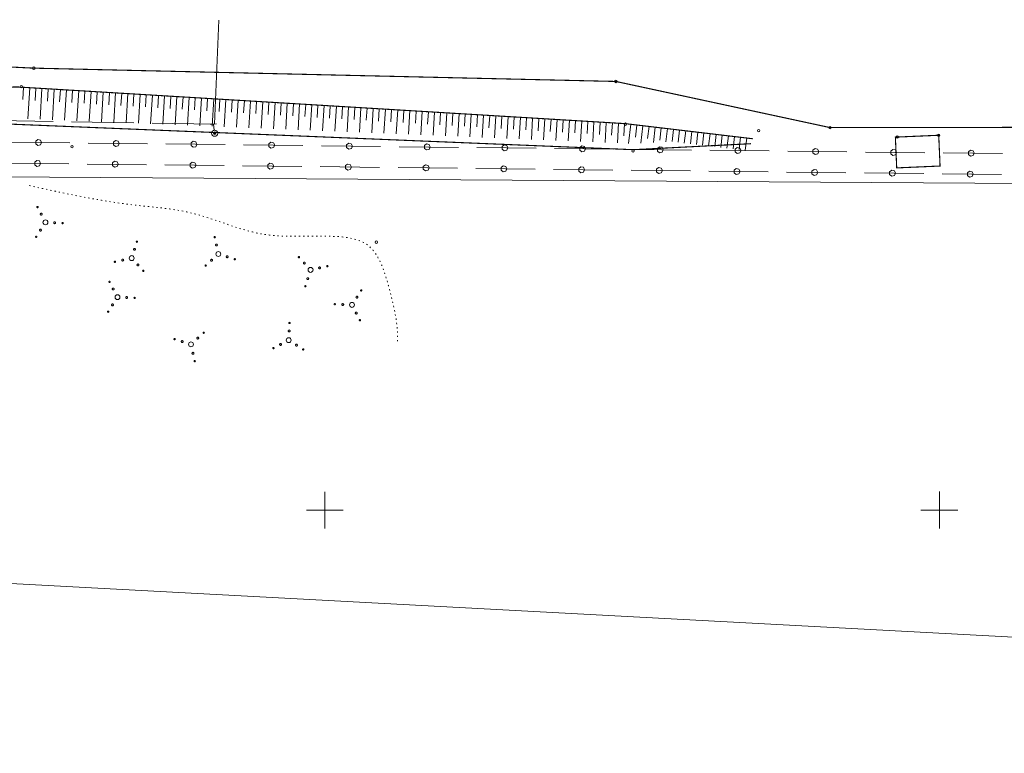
# Model space of a CAD drawing. Header units: millimetres. Extents: x 0 to 1188, y 0 to 841.
# Tile 30 of 76: x 233 to 393, y 511 to 631. Entities that reach past the tile are written whole.
import ezdxf

# ---------------------------------------------------------------- set-up
doc = ezdxf.new("R2010")
doc.units = ezdxf.units.MM
for name, pattern in [('K5LT32789', [0]), ('K5LT32797', [0]), ('K5LT32807', [2, 1, -1]), ('K5LT32814', [0]), ('K5LT32817', [0.7, 0.2, -0.5]), ('K5LT32822', [0]), ('K5LT32824', [0]), ('K5LT32825', [0.95, 0.2, -0.75]), ('K5LT32826', [1, 0.5, -0.5]), ('K5LT32827', [0])]:
    doc.linetypes.add(name, pattern=pattern)
doc.layers.add('Системный слой', color=7, linetype='Continuous')

# ---------------------------------------------------------------- blocks, each defined once
blk = doc.blocks.new('U23')
at = {"layer": 'Системный слой', "color": 6, "linetype": 'K5LT32822', "lineweight": 18, "true_color": 0xff00ff}
for p, q in [((235.62, 607.66), (235.28, 607.38)), ((235.28, 607.38), (235.28, 606.95)), ((236.04, 607.56), (235.62, 607.66)), ((236.23, 607.16), (236.04, 607.56)), ((248.27, 607.51), (247.93, 607.24)), ((248.69, 607.41), (248.27, 607.51)), ((248.88, 607.02), (248.69, 607.41)), ((260.92, 607.36), (260.58, 607.09)), ((261.34, 607.26), (260.92, 607.36)), ((231.17, 607.22), (240.82, 607.11)), ((235.28, 606.95), (235.62, 606.68)), ((235.62, 606.68), (236.05, 606.78)), ((236.05, 606.78), (236.23, 607.16)), ((243.82, 607.07), (253.47, 606.96)), ((247.93, 607.24), (247.93, 606.8)), ((247.93, 606.8), (248.27, 606.53)), ((248.27, 606.53), (248.7, 606.64)), ((248.7, 606.64), (248.88, 607.02)), ((256.47, 606.93), (266.12, 606.82)), ((260.58, 607.09), (260.58, 606.66)), ((260.58, 606.66), (260.92, 606.39)), ((260.92, 606.39), (261.34, 606.49)), ((261.53, 606.87), (261.34, 607.26)), ((261.34, 606.49), (261.53, 606.87)), ((269.12, 606.78), (278.76, 606.67)), ((273.57, 607.22), (273.22, 606.95)), ((273.22, 606.95), (273.23, 606.51)), ((273.23, 606.51), (273.57, 606.24)), ((273.99, 607.12), (273.57, 607.22)), ((273.57, 606.24), (273.99, 606.34)), ((274.18, 606.72), (273.99, 607.12)), ((273.99, 606.34), (274.18, 606.72)), ((281.76, 606.64), (291.41, 606.52)), ((286.21, 607.07), (285.87, 606.8)), ((285.87, 606.8), (285.87, 606.36)), ((285.87, 606.36), (286.22, 606.09)), ((286.64, 606.97), (286.21, 607.07)), ((286.22, 606.09), (286.64, 606.2)), ((286.82, 606.58), (286.64, 606.97)), ((286.64, 606.2), (286.82, 606.58)), ((294.41, 606.49), (304.06, 606.38)), ((298.86, 606.93), (298.52, 606.65)), ((298.52, 606.65), (298.52, 606.22)), ((298.52, 606.22), (298.87, 605.95)), ((299.29, 606.83), (298.86, 606.93)), ((298.87, 605.95), (299.29, 606.05)), ((299.47, 606.43), (299.29, 606.83)), ((299.29, 606.05), (299.47, 606.43)), ((307.06, 606.34), (316.71, 606.23)), ((311.51, 606.78), (311.17, 606.51)), ((311.17, 606.51), (311.17, 606.07)), ((311.17, 606.07), (311.51, 605.8)), ((311.93, 606.68), (311.51, 606.78)), ((311.51, 605.8), (311.94, 605.91)), ((312.12, 606.29), (311.93, 606.68)), ((311.94, 605.91), (312.12, 606.29)), ((319.71, 606.2), (329.36, 606.09)), ((324.16, 606.63), (323.82, 606.36)), ((323.82, 606.36), (323.82, 605.93)), ((323.82, 605.93), (324.16, 605.66)), ((324.58, 606.53), (324.16, 606.63)), ((324.16, 605.66), (324.59, 605.76)), ((324.77, 606.14), (324.58, 606.53)), ((324.59, 605.76), (324.77, 606.14)), ((332.36, 606.05), (342.01, 605.94)), ((336.81, 606.49), (336.47, 606.22)), ((336.47, 606.22), (336.47, 605.78)), ((336.47, 605.78), (336.81, 605.51)), ((337.23, 606.39), (336.81, 606.49)), ((337.42, 605.99), (337.23, 606.39)), ((337.23, 605.61), (337.42, 605.99)), ((345.01, 605.91), (354.65, 605.79)), ((349.46, 606.34), (349.11, 606.07)), ((349.11, 606.07), (349.12, 605.63)), ((349.88, 606.24), (349.46, 606.34)), ((350.07, 605.85), (349.88, 606.24)), ((349.88, 605.47), (350.07, 605.85)), ((357.65, 605.76), (367.3, 605.65)), ((362.1, 606.2), (361.76, 605.92)), ((361.76, 605.92), (361.76, 605.49)), ((362.53, 606.1), (362.1, 606.2)), ((362.71, 605.7), (362.53, 606.1)), ((362.53, 605.32), (362.71, 605.7)), ((374.75, 606.05), (374.41, 605.78)), ((374.41, 605.78), (374.41, 605.34)), ((375.18, 605.95), (374.75, 606.05)), ((375.36, 605.56), (375.18, 605.95)), ((387.4, 605.9), (387.06, 605.63)), ((387.82, 605.8), (387.4, 605.9)), ((388.01, 605.41), (387.82, 605.8)), ((336.81, 605.51), (337.23, 605.61)), ((349.12, 605.63), (349.46, 605.36)), ((349.46, 605.36), (349.88, 605.47)), ((361.76, 605.49), (362.11, 605.22)), ((362.11, 605.22), (362.53, 605.32)), ((370.3, 605.61), (379.95, 605.5)), ((374.41, 605.34), (374.76, 605.07)), ((374.76, 605.07), (375.18, 605.18)), ((375.18, 605.18), (375.36, 605.56)), ((382.95, 605.47), (392.6, 605.36)), ((387.06, 605.63), (387.06, 605.2)), ((387.06, 605.2), (387.4, 604.93)), ((387.4, 604.93), (387.83, 605.03)), ((387.83, 605.03), (388.01, 605.41))]:
    blk.add_line(p, q, dxfattribs=at)
blk = doc.blocks.new('U30')
at = {"layer": 'Системный слой', "color": 11, "linetype": 'K5LT32824', "lineweight": 18, "true_color": 0xff8040}
for p, q in [((147.81, 614.94), (147.84, 616.94)), ((147.84, 616.94), (148.84, 616.93)), ((135.81, 605.67), (136.13, 615.78)), ((136.13, 615.78), (146.28, 615.61)), ((149.27, 615.55), (159.42, 615.38)), ((162.42, 615.32), (172.56, 615.15)), ((187.24, 614.26), (187.27, 616.26)), ((187.27, 616.26), (188.27, 616.24)), ((226.67, 613.57), (226.7, 615.57)), ((226.7, 615.57), (227.7, 615.55)), ((175.56, 615.09), (185.7, 614.92)), ((188.7, 614.86), (198.85, 614.69)), ((201.85, 614.63), (211.99, 614.46)), ((214.99, 614.4), (225.13, 614.23)), ((228.13, 614.17), (238.28, 614)), ((241.28, 613.94), (251.42, 613.77)), ((254.42, 613.71), (264.56, 613.54)), ((135.38, 592.55), (135.71, 602.67)), ((134.96, 579.44), (135.29, 589.56)), ((133.55, 578.03), (133.58, 579.03)), ((135.55, 577.97), (133.55, 578.03)), ((134.54, 566.33), (134.86, 576.44))]:
    blk.add_line(p, q, dxfattribs=at)
blk = doc.blocks.new('U170')
at = {"layer": 'Системный слой', "color": 7, "linetype": 'K5LT32797', "lineweight": 18}
for p, q in [((263.89, 613.51), (264.88, 613.63)), ((264.51, 612.58), (264.38, 613.57))]:
    blk.add_line(p, q, dxfattribs=at)
for radius in [0.5, 0.05]:
    blk.add_circle((264.57, 612.08), radius, dxfattribs=at)
blk = doc.blocks.new('U415')
at = {"layer": 'Системный слой', "color": 7, "linetype": 'K5LT32789', "const_width": 0.18}
for points in [[(235.74, 600.16, 1), (235.73, 599.96, 1)], [(236.34, 599.06, 1), (236.33, 598.76, 1)], [(238.53, 597.66, 1), (238.52, 597.36, 1)], [(236.23, 596.46, 1), (236.21, 596.16, 1)], [(239.83, 597.55, 1), (239.82, 597.35, 1)], [(235.53, 595.32, 1), (235.52, 595.12, 1)]]:
    blk.add_lwpolyline(points, format="xyb", close=True, dxfattribs=at)
at = {"layer": 'Системный слой', "color": 7, "linetype": 'K5LT32797', "lineweight": 18}
blk.add_circle((237.03, 597.58), 0.4, dxfattribs=at)
blk = doc.blocks.new('U416')
at = {"layer": 'Системный слой', "color": 7, "linetype": 'K5LT32789', "const_width": 0.18}
for points in [[(251.98, 594.49, 1), (251.84, 594.36, 1)], [(251.63, 593.29, 1), (251.41, 593.09, 1)], [(248.41, 591.22, 1), (248.26, 591.09, 1)], [(249.71, 591.54, 1), (249.49, 591.33, 1)], [(252.19, 590.75, 1), (251.97, 590.55, 1)], [(253.03, 589.76, 1), (252.88, 589.62, 1)]]:
    blk.add_lwpolyline(points, format="xyb", close=True, dxfattribs=at)
at = {"layer": 'Системный слой', "color": 7, "linetype": 'K5LT32797', "lineweight": 18}
blk.add_circle((251.07, 591.76), 0.4, dxfattribs=at)
blk = doc.blocks.new('U418')
at = {"layer": 'Системный слой', "color": 7, "linetype": 'K5LT32789', "const_width": 0.18}
for points in [[(264.64, 595.09, 1), (264.5, 595.23, 1)], [(264.95, 593.78, 1), (264.75, 594, 1)], [(264.17, 591.3, 1), (263.96, 591.52, 1)], [(266.7, 591.86, 1), (266.5, 592.08, 1)], [(267.91, 591.51, 1), (267.77, 591.65, 1)], [(263.17, 590.46, 1), (263.04, 590.61, 1)]]:
    blk.add_lwpolyline(points, format="xyb", close=True, dxfattribs=at)
at = {"layer": 'Системный слой', "color": 7, "linetype": 'K5LT32797', "lineweight": 18}
blk.add_circle((265.17, 592.42), 0.4, dxfattribs=at)
blk = doc.blocks.new('U419')
at = {"layer": 'Системный слой', "color": 7, "linetype": 'K5LT32789', "const_width": 0.18}
for points in [[(288.42, 586.4, 1), (288.42, 586.6, 1)], [(287.71, 585.25, 1), (287.73, 585.55, 1)], [(284.11, 584.16, 1), (284.12, 584.36, 1)], [(285.41, 584.05, 1), (285.42, 584.35, 1)], [(287.6, 582.66, 1), (287.61, 582.96, 1)], [(288.2, 581.55, 1), (288.21, 581.75, 1)]]:
    blk.add_lwpolyline(points, format="xyb", close=True, dxfattribs=at)
at = {"layer": 'Системный слой', "color": 7, "linetype": 'K5LT32797', "lineweight": 18}
blk.add_circle((286.91, 584.14), 0.4, dxfattribs=at)
blk = doc.blocks.new('U420')
at = {"layer": 'Системный слой', "color": 7, "linetype": 'K5LT32789', "const_width": 0.18}
for points in [[(278.21, 591.84, 1), (278.36, 591.98, 1)], [(279.05, 590.85, 1), (279.27, 591.05, 1)], [(281.53, 590.07, 1), (281.75, 590.27, 1)], [(282.83, 590.38, 1), (282.98, 590.51, 1)], [(279.61, 588.31, 1), (279.83, 588.51, 1)], [(279.25, 587.11, 1), (279.4, 587.24, 1)]]:
    blk.add_lwpolyline(points, format="xyb", close=True, dxfattribs=at)
at = {"layer": 'Системный слой', "color": 7, "linetype": 'K5LT32797', "lineweight": 18}
blk.add_circle((280.17, 589.84), 0.4, dxfattribs=at)
blk = doc.blocks.new('U421')
at = {"layer": 'Системный слой', "color": 7, "linetype": 'K5LT32789', "const_width": 0.18}
for points in [[(276.54, 579.91, 1), (276.84, 579.89, 1)], [(276.64, 581.2, 1), (276.84, 581.2, 1)], [(274.03, 577.12, 1), (274.23, 577.11, 1)], [(275.14, 577.72, 1), (275.44, 577.7, 1)], [(277.73, 577.6, 1), (278.03, 577.59, 1)], [(278.88, 576.9, 1), (279.08, 576.89, 1)]]:
    blk.add_lwpolyline(points, format="xyb", close=True, dxfattribs=at)
at = {"layer": 'Системный слой', "color": 7, "linetype": 'K5LT32797', "lineweight": 18}
blk.add_circle((276.62, 578.4), 0.4, dxfattribs=at)
blk = doc.blocks.new('U422')
at = {"layer": 'Системный слой', "color": 7, "linetype": 'K5LT32789', "const_width": 0.18}
for points in [[(257.98, 578.65, 1), (258.11, 578.5, 1)], [(261.72, 578.85, 1), (261.92, 578.63, 1)], [(262.71, 579.69, 1), (262.85, 579.55, 1)], [(259.18, 578.29, 1), (259.38, 578.07, 1)], [(260.93, 576.38, 1), (261.14, 576.15, 1)], [(261.25, 575.07, 1), (261.38, 574.92, 1)]]:
    blk.add_lwpolyline(points, format="xyb", close=True, dxfattribs=at)
at = {"layer": 'Системный слой', "color": 7, "linetype": 'K5LT32797', "lineweight": 18}
blk.add_circle((260.71, 577.73), 0.4, dxfattribs=at)
blk = doc.blocks.new('U423')
at = {"layer": 'Системный слой', "color": 7, "linetype": 'K5LT32789', "const_width": 0.18}
for points in [[(247.46, 587.99, 1), (247.45, 587.79, 1)], [(248.06, 586.88, 1), (248.05, 586.58, 1)], [(250.25, 585.49, 1), (250.24, 585.19, 1)], [(251.55, 585.38, 1), (251.54, 585.18, 1)], [(247.95, 584.29, 1), (247.93, 583.99, 1)], [(247.24, 583.14, 1), (247.23, 582.94, 1)]]:
    blk.add_lwpolyline(points, format="xyb", close=True, dxfattribs=at)
at = {"layer": 'Системный слой', "color": 7, "linetype": 'K5LT32797', "lineweight": 18}
blk.add_circle((248.75, 585.4), 0.4, dxfattribs=at)
blk = doc.blocks.new('U534')
at = {"layer": 'Системный слой', "color": 11, "linetype": 'K5LT32824', "lineweight": 18, "true_color": 0xff8040}
blk.add_line((264.56, 613.54), (265.24, 630.47), dxfattribs=at)
blk = doc.blocks.new('U557')
at = {"layer": 'Системный слой', "color": 6, "linetype": 'K5LT32822', "lineweight": 18, "true_color": 0xff00ff}
for p, q in [((231.34, 610.62), (240.98, 610.51)), ((235.78, 611.06), (235.44, 610.79)), ((235.44, 610.79), (235.45, 610.35)), ((236.21, 610.96), (235.78, 611.06)), ((236.39, 610.56), (236.21, 610.96)), ((236.21, 610.18), (236.39, 610.56)), ((248.43, 610.91), (248.09, 610.64)), ((248.09, 610.64), (248.09, 610.2)), ((248.86, 610.81), (248.43, 610.91)), ((249.04, 610.42), (248.86, 610.81)), ((261.08, 610.77), (260.74, 610.49)), ((260.74, 610.49), (260.74, 610.06)), ((261.51, 610.67), (261.08, 610.77)), ((261.69, 610.27), (261.51, 610.67)), ((273.73, 610.62), (273.39, 610.35)), ((274.15, 610.52), (273.73, 610.62)), ((274.34, 610.13), (274.15, 610.52)), ((235.45, 610.35), (235.79, 610.08)), ((235.79, 610.08), (236.21, 610.18)), ((243.98, 610.48), (253.63, 610.37)), ((248.09, 610.2), (248.44, 609.94)), ((248.44, 609.94), (248.86, 610.04)), ((248.86, 610.04), (249.04, 610.42)), ((256.63, 610.33), (266.28, 610.22)), ((260.74, 610.06), (261.09, 609.79)), ((261.09, 609.79), (261.51, 609.89)), ((261.51, 609.89), (261.69, 610.27)), ((269.28, 610.18), (278.93, 610.07)), ((273.39, 610.35), (273.39, 609.91)), ((273.39, 609.91), (273.73, 609.64)), ((273.73, 609.64), (274.16, 609.75)), ((274.16, 609.75), (274.34, 610.13)), ((281.93, 610.04), (291.58, 609.93)), ((286.38, 610.47), (286.04, 610.2)), ((286.04, 610.2), (286.04, 609.77)), ((286.04, 609.77), (286.38, 609.5)), ((286.8, 610.37), (286.38, 610.47)), ((286.38, 609.5), (286.81, 609.6)), ((286.99, 609.98), (286.8, 610.37)), ((286.81, 609.6), (286.99, 609.98)), ((294.58, 609.89), (304.23, 609.78)), ((299.03, 610.33), (298.69, 610.06)), ((298.69, 610.06), (298.69, 609.62)), ((298.69, 609.62), (299.03, 609.35)), ((299.45, 610.23), (299.03, 610.33)), ((299.03, 609.35), (299.45, 609.45)), ((299.64, 609.83), (299.45, 610.23)), ((299.45, 609.45), (299.64, 609.83)), ((307.23, 609.75), (316.87, 609.64)), ((311.68, 610.18), (311.33, 609.91)), ((311.33, 609.91), (311.34, 609.47)), ((311.34, 609.47), (311.68, 609.21)), ((312.1, 610.08), (311.68, 610.18)), ((311.68, 609.21), (312.1, 609.31)), ((312.29, 609.69), (312.1, 610.08)), ((312.1, 609.31), (312.29, 609.69)), ((319.87, 609.6), (329.52, 609.49)), ((324.32, 610.04), (323.98, 609.76)), ((323.98, 609.76), (323.98, 609.33)), ((323.98, 609.33), (324.33, 609.06)), ((324.75, 609.94), (324.32, 610.04)), ((324.33, 609.06), (324.75, 609.16)), ((324.93, 609.54), (324.75, 609.94)), ((324.75, 609.16), (324.93, 609.54)), ((332.52, 609.45), (342.17, 609.34)), ((336.97, 609.89), (336.63, 609.62)), ((336.63, 609.62), (336.63, 609.18)), ((336.63, 609.18), (336.98, 608.91)), ((337.4, 609.79), (336.97, 609.89)), ((336.98, 608.91), (337.4, 609.02)), ((337.58, 609.4), (337.4, 609.79)), ((337.4, 609.02), (337.58, 609.4)), ((345.17, 609.31), (354.82, 609.2)), ((349.62, 609.74), (349.28, 609.47)), ((349.28, 609.47), (349.28, 609.04)), ((349.28, 609.04), (349.62, 608.77)), ((350.04, 609.64), (349.62, 609.74)), ((350.23, 609.25), (350.04, 609.64)), ((350.05, 608.87), (350.23, 609.25)), ((357.82, 609.16), (367.47, 609.05)), ((362.27, 609.6), (361.93, 609.33)), ((361.93, 609.33), (361.93, 608.89)), ((361.93, 608.89), (362.27, 608.62)), ((362.69, 609.5), (362.27, 609.6)), ((362.88, 609.1), (362.69, 609.5)), ((362.7, 608.72), (362.88, 609.1)), ((370.47, 609.02), (380.12, 608.91)), ((374.92, 609.45), (374.58, 609.18)), ((374.58, 609.18), (374.58, 608.74)), ((375.34, 609.35), (374.92, 609.45)), ((375.53, 608.96), (375.34, 609.35)), ((375.34, 608.58), (375.53, 608.96)), ((387.57, 609.31), (387.22, 609.03)), ((387.22, 609.03), (387.23, 608.6)), ((387.99, 609.21), (387.57, 609.31)), ((388.18, 608.81), (387.99, 609.21)), ((349.62, 608.77), (350.05, 608.87)), ((362.27, 608.62), (362.7, 608.72)), ((374.58, 608.74), (374.92, 608.48)), ((374.92, 608.48), (375.34, 608.58)), ((383.12, 608.87), (392.76, 608.76)), ((387.23, 608.6), (387.57, 608.33)), ((387.57, 608.33), (387.99, 608.43)), ((387.99, 608.43), (388.18, 608.81))]:
    blk.add_line(p, q, dxfattribs=at)

msp = doc.modelspace()

# ---------------------------------------------------------------- linework, layer by layer
at = {"layer": 'Системный слой', "color": 7, "linetype": 'K5LT32797', "lineweight": 18}
for p, q in [((233.465113, 619.547793), (233.344666, 617.551423)), ((234.463298, 619.487569), (234.159031, 614.44447)), ((235.461483, 619.427346), (235.341035, 617.430976)), ((236.459668, 619.367122), (236.157719, 614.362448)), ((237.457853, 619.306898), (237.337405, 617.310528)), ((238.456038, 619.246674), (238.156408, 614.280426)), ((239.454222, 619.186451), (239.333775, 617.190081)), ((240.452407, 619.126227), (240.155096, 614.198404)), ((241.450592, 619.066003), (241.330145, 617.069633)), ((242.448777, 619.00578), (242.153784, 614.116382)), ((243.446962, 618.945556), (243.326515, 616.949186)), ((244.445147, 618.885332), (244.152472, 614.03436)), ((245.443332, 618.825108), (245.322884, 616.828738)), ((246.441517, 618.764885), (246.15116, 613.952338)), ((247.439702, 618.704661), (247.319254, 616.708291)), ((248.437887, 618.644437), (248.149848, 613.870316)), ((249.436071, 618.584213), (249.315624, 616.587844)), ((250.434256, 618.52399), (250.148536, 613.788294)), ((251.432441, 618.463766), (251.311994, 616.467396)), ((252.430626, 618.403542), (252.147225, 613.706272)), ((253.428811, 618.343318), (253.308364, 616.346949)), ((254.426996, 618.283095), (254.145913, 613.624251)), ((255.425181, 618.222871), (255.304733, 616.226501)), ((256.423366, 618.162647), (256.144601, 613.542229)), ((257.421551, 618.102423), (257.301103, 616.106054)), ((258.419736, 618.0422), (258.143289, 613.460207)), ((259.417921, 617.981976), (259.297473, 615.985606)), ((260.416105, 617.921752), (260.141977, 613.378185)), ((261.41429, 617.861528), (261.293843, 615.865159)), ((262.412475, 617.801305), (262.140665, 613.296163)), ((263.41066, 617.741081), (263.290213, 615.744711)), ((264.408845, 617.680857), (264.139353, 613.214141)), ((265.40703, 617.620633), (265.286582, 615.624264)), ((266.405215, 617.56041), (266.138042, 613.132119)), ((267.4034, 617.500186), (267.282952, 615.503816)), ((268.401585, 617.439962), (268.13673, 613.050097)), ((269.39977, 617.379738), (269.279322, 615.383369)), ((270.397954, 617.319515), (270.135418, 612.968075)), ((271.396139, 617.259291), (271.275692, 615.262921)), ((272.394324, 617.199067), (272.134106, 612.886053)), ((273.392509, 617.138843), (273.272062, 615.142474)), ((274.390694, 617.07862), (274.132794, 612.804031)), ((275.388879, 617.018396), (275.268431, 615.022026)), ((276.387064, 616.958172), (276.131482, 612.722009)), ((277.385249, 616.897948), (277.264801, 614.901579)), ((278.383434, 616.837725), (278.13017, 612.639987)), ((279.381619, 616.777501), (279.261171, 614.781131)), ((280.379803, 616.717277), (280.128859, 612.557965)), ((281.377988, 616.657054), (281.257541, 614.660684)), ((282.376173, 616.59683), (282.127547, 612.475943)), ((283.374358, 616.536606), (283.253911, 614.540236)), ((284.372543, 616.476382), (284.126235, 612.393921)), ((285.370728, 616.416159), (285.250281, 614.419789)), ((286.368913, 616.355935), (286.124923, 612.311899)), ((287.367098, 616.295711), (287.24665, 614.299341)), ((288.365283, 616.235487), (288.123611, 612.229877)), ((289.363468, 616.175264), (289.24302, 614.178894)), ((290.361653, 616.11504), (290.122299, 612.147855)), ((291.359837, 616.054816), (291.23939, 614.058446)), ((292.358022, 615.994592), (292.120987, 612.065833)), ((293.356207, 615.934369), (293.23576, 613.937999)), ((294.354392, 615.874145), (294.119676, 611.983811)), ((295.352577, 615.813921), (295.23213, 613.817551)), ((296.350762, 615.753697), (296.118364, 611.901789)), ((297.348947, 615.693474), (297.228499, 613.697104)), ((298.347132, 615.63325), (298.117052, 611.819767)), ((299.345317, 615.573026), (299.224869, 613.576656)), ((300.343502, 615.512802), (300.11574, 611.737745)), ((301.341686, 615.452579), (301.221239, 613.456209)), ((302.339871, 615.392355), (302.114428, 611.655723)), ((303.338056, 615.332131), (303.217609, 613.335761)), ((304.336241, 615.271907), (304.113116, 611.573701)), ((305.334426, 615.211684), (305.213979, 613.215314)), ((306.332611, 615.15146), (306.111805, 611.49168)), ((307.330796, 615.091236), (307.210348, 613.094866)), ((308.328981, 615.031012), (308.110493, 611.409658)), ((309.327166, 614.970789), (309.206718, 612.974419)), ((310.325351, 614.910565), (310.109181, 611.327636)), ((311.323535, 614.850341), (311.203088, 612.853971)), ((312.32172, 614.790117), (312.107869, 611.245614)), ((313.319905, 614.729894), (313.199458, 612.733524)), ((314.31809, 614.66967), (314.106557, 611.163592)), ((315.316275, 614.609446), (315.195828, 612.613076)), ((316.31446, 614.549222), (316.105245, 611.08157)), ((317.312645, 614.488999), (317.192197, 612.492629)), ((318.31083, 614.428775), (318.103933, 610.999548)), ((319.309015, 614.368551), (319.188567, 612.372181)), ((320.3072, 614.308328), (320.102622, 610.917526)), ((321.305385, 614.248104), (321.184937, 612.251734)), ((322.303569, 614.18788), (322.10131, 610.835504)), ((323.301754, 614.127656), (323.181307, 612.131286)), ((324.299939, 614.067433), (324.099998, 610.753482)), ((325.298124, 614.007209), (325.177677, 612.010839)), ((326.296309, 613.946985), (326.098686, 610.67146)), ((327.294494, 613.886761), (327.174046, 611.890392)), ((328.292679, 613.826538), (328.097374, 610.589438)), ((329.290864, 613.766314), (329.170416, 611.769944)), ((330.289049, 613.70609), (330.096062, 610.507416)), ((331.287234, 613.645866), (331.166786, 611.649497)), ((332.280725, 613.533113), (331.913304, 610.43284)), ((333.273776, 613.415424), (333.038398, 611.429323)), ((334.266826, 613.297735), (333.93087, 610.462957)), ((335.259877, 613.180046), (335.024499, 611.193945)), ((336.252927, 613.062358), (335.957135, 610.566482)), ((337.245978, 612.944669), (337.0106, 610.958568)), ((338.239028, 612.82698), (337.9834, 610.670006)), ((339.232079, 612.709291), (338.996701, 610.72319)), ((340.225129, 612.591602), (339.989751, 610.605501)), ((341.21818, 612.473913), (340.982802, 610.487812)), ((342.21123, 612.356224), (341.975853, 610.370123)), ((343.204281, 612.238536), (342.968903, 610.252435)), ((344.197331, 612.120847), (343.961954, 610.134746)), ((345.190382, 612.003158), (344.955004, 610.017057)), ((346.183432, 611.885469), (345.948055, 609.899368)), ((347.176483, 611.76778), (346.941105, 609.781679)), ((348.169533, 611.650091), (347.934156, 609.66399)), ((349.162584, 611.532402), (348.927206, 609.546301)), ((350.155634, 611.414714), (349.920257, 609.428613)), ((351.148685, 611.297025), (350.913307, 609.310924))]:
    msp.add_line(p, q, dxfattribs=at)
at = {"layer": 'Системный слой', "color": 5, "linetype": 'K5LT32827', "lineweight": 18, "true_color": 0x0000ff}
for p, q in [((204.216524, 605.157413), (487.863493, 603.307806)), ((490.131003, 524.966678), (201.968914, 540.402134))]:
    msp.add_line(p, q, dxfattribs=at)
at = {"layer": 'Системный слой', "color": 3, "linetype": 'K5LT32814', "lineweight": 18, "true_color": 0x00ff00}
for p, q in [((282.501926, 553.745118), (282.502472, 547.745118)), ((282.501926, 553.745118), (282.502472, 547.745118)), ((382.501925, 553.754227), (382.502472, 547.754227)), ((382.501925, 553.754227), (382.502472, 547.754227)), ((285.502199, 550.745391), (279.502199, 550.744845)), ((285.502199, 550.745391), (279.502199, 550.744845)), ((385.502198, 550.754501), (379.502198, 550.753954)), ((385.502198, 550.754501), (379.502198, 550.753954))]:
    msp.add_line(p, q, dxfattribs=at)
at = {"layer": 'Системный слой', "color": 7, "linetype": 'K5LT32807', "const_width": 0.18}
msp.add_lwpolyline([(119.346909, 628.496859), (148.888357, 626.616432), (154.043097, 622.249106), (159.033919, 613.878638), (160.296934, 608.580938), (160.76346, 605.176635), (158.983094, 562.285046), (166.799219, 561.427243), (168.685937, 607.701967), (170.112427, 617.009171), (174.04621, 622.002159), (178.933379, 625.43365), (235.133059, 622.667809), (329.858138, 620.503837), (364.712525, 612.995354), (395.258574, 613.031908), (432.487852, 617.337904), (545.730819, 614.448862), (568.034332, 613.879857)], dxfattribs=at)
at = {"layer": 'Системный слой', "color": 7, "linetype": 'K5LT32789', "const_width": 0.18}
msp.add_lwpolyline([(172.169287, 591.26332), (173.610206, 607.304437), (176.567031, 614.722559), (183.126724, 618.00754), (187.470339, 619.253901), (232.614674, 619.599103), (331.372965, 613.640694), (352.141735, 611.179336)], dxfattribs=at)
at = {"layer": 'Системный слой', "color": 7, "linetype": 'K5LT32825', "const_width": 0.18}
msp.add_lwpolyline([(351.831476, 610.376218), (332.710286, 609.399292), (230.830365, 613.58023), (199.324575, 614.037844), (190.287217, 614.097708), (183.004016, 611.980029), (179.954815, 605.281032), (178.475778, 597.558316), (175.762354, 593.426995)], dxfattribs=at)
at = {"layer": 'Системный слой', "color": 7, "linetype": 'K5LT32826', "const_width": 0.18}
msp.add_lwpolyline([(375.640941, 611.455275), (382.398703, 611.747393), (382.615113, 606.741027), (375.559185, 606.43602), (375.342294, 611.453514)], close=True, dxfattribs=at)
at = {"layer": 'Системный слой', "color": 7, "linetype": 'K5LT32797', "lineweight": 18}
for centre in [(235.133059, 622.667809), (329.858138, 620.503837), (233.105537, 619.659924), (331.408891, 613.544207), (264.56879, 612.079435), (353.105181, 612.495793), (364.712525, 612.995354), (375.640941, 611.455275), (382.398703, 611.747393), (241.359142, 609.875686), (332.658894, 609.191395), (290.892247, 594.347242)]:
    msp.add_circle(centre, 0.2, dxfattribs=at)
at = {"layer": 'Системный слой', "color": 7, "linetype": 'K5LT32817', "lineweight": 18}
msp.add_open_spline([(234.399827, 603.55039), (240.075866, 602.305258), (248.74393, 600.403776), (261.652062, 599.595161), (271.772052, 594.710684), (281.371912, 595.589774), (290.580104, 594.858297), (292.979236, 587.046902), (294.310509, 581.710397), (294.336316, 578.487857), (294.341866, 577.794746)], degree=3, knots=[0, 0, 0, 0, 8.7046497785, 13.293152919, 19.3162750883, 24.8499188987, 28.0291756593, 31.7601505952, 35.5371122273, 36.5720716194, 36.5720716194, 36.5720716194, 36.5720716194], dxfattribs=at)

# ---------------------------------------------------------------- block references
at = {"layer": 'Системный слой'}
for name in ['U534', 'U30', 'U170', 'U557', 'U23', 'U415', 'U416', 'U418', 'U420', 'U423', 'U419', 'U421', 'U422']:
    msp.add_blockref(name, (0, 0), dxfattribs=at)

doc.saveas('drawing.dxf')
